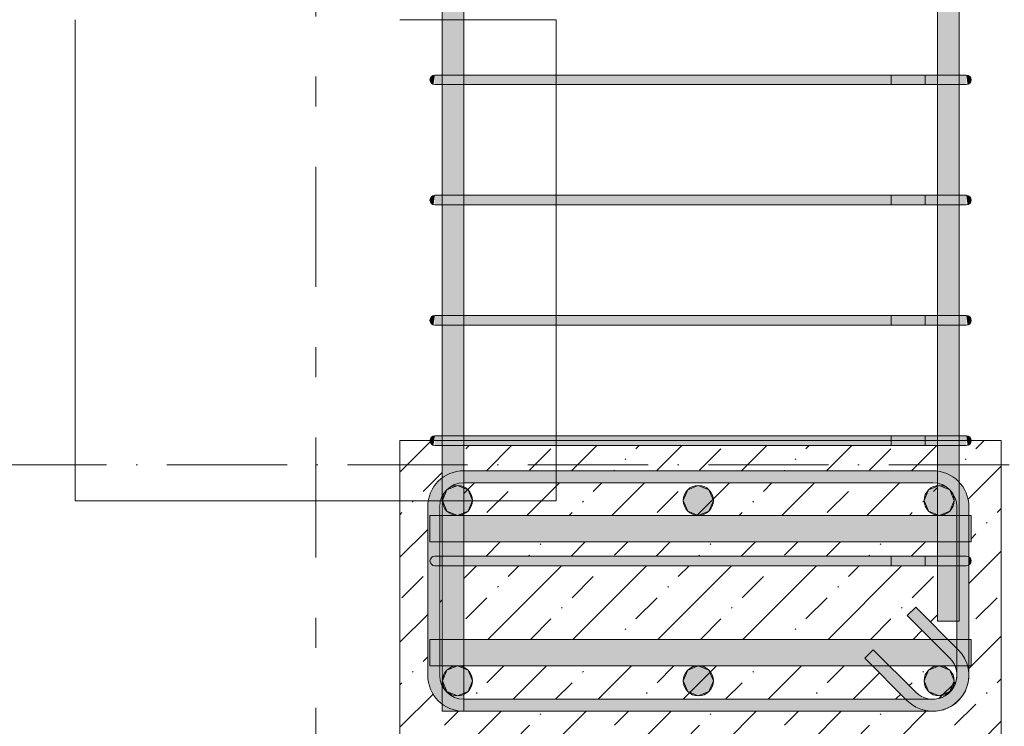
# Model space of a CAD drawing. Header units: millimetres. Extents: x -25607 to 9385, y 1894 to 10168.
# Tile 70 of 181: x -6216 to -5397, y 5782 to 6370. Entities that reach past the tile are written whole.
import ezdxf

# ---------------------------------------------------------------- set-up
doc = ezdxf.new("R2010")
doc.units = ezdxf.units.MM
doc.linetypes.add('Čerchovaná', pattern=[150, 100, -25, 0, -25])
doc.linetypes.add('Čára osnovy', pattern=[225, 100, -50, 25, -50])
for name, color, linetype, lineweight in [('A-FLOR-LEVL', 51, 'Continuous', 5), ('S-BEAM', 12, 'Continuous', 9), ('S-GRID', 1, 'Continuous', 5), ('S-RBAR', 171, 'Continuous', 5)]:
    doc.layers.add(name, color=color, linetype=linetype, lineweight=lineweight)

msp = doc.modelspace()

# ---------------------------------------------------------------- hatches: boundary and pattern name
at = {"layer": 'S-BEAM', "lineweight": 5}
h = msp.add_hatch(dxfattribs=at)
h.set_pattern_fill('FP_1', color=256, style=0, pattern_type=2)
h.set_pattern_definition([(45, (-15090.743, 5500.453), (-35.35534, 35.35534), []), (45, (-15055.39, 5500.453), (-17.67767, 53.033), [25, -12.5, 0.8382, -11.662])])
h.paths.add_polyline_path([(-5900, 5770), (-5400, 5770), (-5400, 6020), (-5425, 6020), (-5425.54, 6018), (-5427, 6016.54), (-5427.96, 6016.14), (-5428.47, 6020), (-5429, 6020), (-5429, 6016), (-5435.05, 6016), (-5435.05, 5985.43), (-5430.53, 5979.14), (-5427.89, 5972.76), (-5426.86, 5965), (-5426.86, 5957.8), (-5425, 5957.59), (-5425, 5935.8), (-5426.86, 5935.8), (-5426.86, 5923.33), (-5425.54, 5922), (-5425, 5920), (-5425.54, 5918), (-5426.86, 5916.54), (-5426.86, 5854.8), (-5425, 5854.8), (-5425, 5832.8), (-5426.86, 5832.76), (-5426.86, 5825), (-5427.89, 5817.24), (-5430.88, 5810), (-5435.65, 5803.79), (-5442.72, 5798.66), (-5449.1, 5796.02), (-5456.86, 5795), (-5864.95, 5795), (-5864.95, 5801.39), (-5868.72, 5804.63), (-5873.2, 5810.86), (-5875.84, 5817.24), (-5876.86, 5825), (-5876.86, 5965), (-5875.84, 5972.76), (-5872.84, 5980), (-5868.08, 5986.21), (-5864.95, 5988.61), (-5865.14, 6016), (-5871, 6016.14), (-5871, 6020), (-5871.53, 6020), (-5872.04, 6016.14), (-5873, 6016.54), (-5874.46, 6018), (-5875, 6020), (-5900, 6020), (-5900, 5804.63)])
h.paths.add_polyline_path([(-5846.86, 5805), (-5479.29, 5805), (-5507.09, 5832.8), (-5846.95, 5832.8), (-5846.95, 5805.01)])
h.paths.add_polyline_path([(-5456.86, 5805), (-5451.69, 5805.68), (-5446.86, 5807.68), (-5442.72, 5810.86), (-5439.54, 5815), (-5437.54, 5819.82), (-5436.86, 5825), (-5437.54, 5830.18), (-5438.63, 5832.8), (-5492.95, 5832.8), (-5471.01, 5810.86), (-5466.86, 5807.68), (-5462.04, 5805.68)])
h.paths.add_polyline_path([(-5864.95, 5816.85), (-5864.95, 5832.8), (-5866.86, 5832.8), (-5866.86, 5825), (-5866.18, 5819.82), (-5865.11, 5817.24)])
h.paths.add_polyline_path([(-5444.24, 5854.8), (-5436.86, 5854.8), (-5436.86, 5870), (-5453.05, 5870), (-5453.05, 5916), (-5846.95, 5916), (-5846.95, 5854.8), (-5458.38, 5854.8), (-5478.08, 5874.5), (-5471.01, 5881.57), (-5445.56, 5856.13)])
h.paths.add_polyline_path([(-5866.86, 5854.8), (-5864.95, 5854.8), (-5865.14, 5916), (-5866.86, 5916), (-5866.86, 5865.81)])
h.paths.add_polyline_path([(-5459.9, 5924), (-5453.05, 5924), (-5453.05, 5935.8), (-5846.95, 5935.8), (-5846.95, 5924), (-5463.14, 5924)])
h.paths.add_polyline_path([(-5864.95, 5924), (-5864.95, 5935.8), (-5866.86, 5935.8), (-5866.86, 5924), (-5865.14, 5924)])
h.paths.add_polyline_path([(-5866.18, 5957.8), (-5864.95, 5957.8), (-5865.11, 5972.76), (-5866.18, 5970.18), (-5866.86, 5965), (-5866.86, 5957.8)])
h.paths.add_polyline_path([(-5831.36, 5957.8), (-5453.05, 5957.8), (-5453.05, 5984.5), (-5456.86, 5985), (-5846.95, 5984.99), (-5846.86, 5957.8)])
h.paths.add_polyline_path([(-5453.05, 5994.5), (-5453.05, 6016), (-5846.95, 6016), (-5846.86, 5995), (-5456.86, 5995)])
at = {"layer": 'S-RBAR'}
h = msp.add_hatch(color=7, dxfattribs=at)
h.paths.add_polyline_path([(-5852.04, 5795), (-5846.95, 5795.01), (-5854.63, 5796.02), (-5861.86, 5799.02), (-5864.95, 5801.39), (-5864.95, 5795), (-5854.63, 5795)])
h.paths.add_polyline_path([(-5846.95, 5805.01), (-5846.95, 5916), (-5864.95, 5916), (-5864.95, 5816.85), (-5864.18, 5815), (-5861.01, 5810.86), (-5856.86, 5807.68), (-5852.04, 5805.68)])
h.paths.add_polyline_path([(-5864.95, 5924), (-5846.95, 5924), (-5846.95, 5984.99), (-5852.04, 5984.32), (-5856.86, 5982.32), (-5861.01, 5979.14), (-5864.18, 5975), (-5864.95, 5973.15), (-5864.95, 5926.99)])
h.paths.add_polyline_path([(-5864.95, 5988.61), (-5861.01, 5991.34), (-5854.63, 5993.98), (-5846.95, 5995), (-5846.95, 6016), (-5864.95, 6016), (-5864.95, 5990.98)])
h.paths.add_polyline_path([(-5846.95, 6024), (-5846.95, 6116), (-5864.95, 6116), (-5864.95, 6024), (-5851, 6024)])
h.paths.add_polyline_path([(-5858.65, 6124), (-5846.95, 6124), (-5846.95, 6216), (-5864.95, 6216), (-5864.95, 6124), (-5861.9, 6124)])
h.paths.add_polyline_path([(-5864.95, 6224), (-5846.95, 6224), (-5846.95, 6316), (-5864.95, 6316), (-5864.95, 6232.91)])
h.paths.add_polyline_path([(-5864.95, 6324), (-5846.95, 6324), (-5846.95, 6416), (-5864.95, 6416), (-5864.95, 6355.28)])
h.paths.add_polyline_path([(-5846.95, 6424), (-5846.95, 6516), (-5864.95, 6516), (-5864.95, 6424), (-5851, 6424)])
h.paths.add_polyline_path([(-5864.95, 6524), (-5846.95, 6524), (-5846.95, 6616), (-5864.95, 6616), (-5864.95, 6538.83)])
h.paths.add_polyline_path([(-5864.95, 6624), (-5846.95, 6624), (-5846.95, 6716), (-5864.95, 6716), (-5864.95, 6661.2)])
h.paths.add_polyline_path([(-5846.95, 6724), (-5846.95, 6816), (-5864.95, 6816), (-5864.95, 6724), (-5851, 6724)])
h.paths.add_polyline_path([(-5864.95, 6824), (-5846.95, 6824), (-5846.95, 6916), (-5864.95, 6916), (-5864.95, 6844.75)])
h.paths.add_polyline_path([(-5864.95, 6924), (-5846.95, 6924), (-5846.95, 7016), (-5864.95, 7016), (-5864.95, 6967.11)])
h.paths.add_polyline_path([(-5864.95, 7024), (-5846.95, 7024), (-5846.95, 7116), (-5864.95, 7116), (-5864.95, 7028.3)])
h.paths.add_polyline_path([(-5864.95, 7124), (-5846.95, 7124), (-5846.95, 7216), (-5864.95, 7216), (-5864.95, 7150.67)])
h.paths.add_polyline_path([(-5864.95, 7224), (-5846.95, 7224), (-5846.95, 7316), (-5864.95, 7316), (-5864.95, 7273.03)])
h.paths.add_polyline_path([(-5864.95, 7324), (-5846.95, 7324), (-5846.95, 7416), (-5864.95, 7416), (-5864.95, 7334.22)])
h.paths.add_polyline_path([(-5864.95, 7424), (-5846.95, 7424), (-5846.95, 7516), (-5864.95, 7516), (-5864.95, 7456.58)])
h.paths.add_polyline_path([(-5846.95, 7524), (-5846.95, 7616), (-5864.95, 7616), (-5864.95, 7524), (-5851, 7524)])
h.paths.add_polyline_path([(-5864.95, 7624), (-5846.95, 7624), (-5846.95, 7716), (-5864.95, 7716), (-5864.95, 7640.13)])
h.paths.add_polyline_path([(-5864.95, 7724), (-5846.95, 7724), (-5846.95, 7816), (-5864.95, 7816), (-5864.95, 7762.5)])
h.paths.add_polyline_path([(-5846.95, 7824), (-5846.95, 7916), (-5864.95, 7916), (-5864.95, 7824), (-5851, 7824)])
h.paths.add_polyline_path([(-5864.95, 7924), (-5846.95, 7924), (-5846.95, 8016), (-5864.95, 8016), (-5864.95, 7946.05)])
h.paths.add_polyline_path([(-5858.65, 8024), (-5846.95, 8024), (-5846.95, 8116), (-5864.95, 8116), (-5864.95, 8024), (-5861.9, 8024)])
h.paths.add_polyline_path([(-5864.95, 8124), (-5846.95, 8124), (-5846.95, 8216), (-5864.95, 8216), (-5864.95, 8129.6)])
h.paths.add_polyline_path([(-5864.95, 8224), (-5846.95, 8224), (-5846.95, 8316), (-5864.95, 8316), (-5864.95, 8251.97)])
h.paths.add_polyline_path([(-5864.95, 8324), (-5846.95, 8324), (-5846.95, 8416), (-5864.95, 8416), (-5864.95, 8374.34)])
h.paths.add_polyline_path([(-5864.95, 8424), (-5846.95, 8424), (-5846.95, 8516), (-5864.95, 8516), (-5864.95, 8435.52)])
h.paths.add_polyline_path([(-5864.95, 8524), (-5846.95, 8524), (-5846.95, 8616), (-5864.95, 8616), (-5864.95, 8557.89)])
h.paths.add_polyline_path([(-5846.95, 8624), (-5846.95, 8660), (-5864.95, 8660), (-5864.95, 8624), (-5851, 8624)])
h = msp.add_hatch(color=7, dxfattribs=at)
h.paths.add_polyline_path([(-5436.86, 5870), (-5436.86, 5916), (-5453.05, 5916), (-5453.05, 5870), (-5445.56, 5870)])
h.paths.add_polyline_path([(-5436.86, 5924), (-5436.86, 5965), (-5437.54, 5970.18), (-5439.54, 5975), (-5442.72, 5979.14), (-5446.86, 5982.32), (-5451.69, 5984.32), (-5453.05, 5984.32), (-5453.05, 5924), (-5438.1, 5924)])
h.paths.add_polyline_path([(-5435.05, 5985.43), (-5435.05, 6016), (-5453.05, 6016), (-5453.05, 5994.5), (-5449, 5993.94), (-5441.86, 5990.98), (-5435.65, 5986.21)])
h.paths.add_polyline_path([(-5453.05, 6024), (-5435.05, 6024), (-5435.05, 6116), (-5453.05, 6116), (-5453.05, 6049.36)])
h.paths.add_polyline_path([(-5435.05, 6124), (-5435.05, 6216), (-5453.05, 6216), (-5453.05, 6124), (-5438.1, 6124)])
h.paths.add_polyline_path([(-5435.05, 6224), (-5435.05, 6316), (-5453.05, 6316), (-5453.05, 6224), (-5438.1, 6224)])
h.paths.add_polyline_path([(-5445.17, 6324), (-5435.05, 6324), (-5435.05, 6416), (-5453.05, 6416), (-5453.05, 6324), (-5445.56, 6324)])
h.paths.add_polyline_path([(-5445.17, 6424), (-5435.05, 6424), (-5435.05, 6516), (-5453.05, 6516), (-5453.05, 6424), (-5445.56, 6424)])
h.paths.add_polyline_path([(-5435.05, 6524), (-5435.05, 6616), (-5453.05, 6616), (-5453.05, 6524), (-5438.1, 6524)])
h.paths.add_polyline_path([(-5435.05, 6624), (-5435.05, 6716), (-5453.05, 6716), (-5453.05, 6624), (-5438.1, 6624)])
h.paths.add_polyline_path([(-5449, 6724), (-5435.05, 6724), (-5435.05, 6816), (-5453.05, 6816), (-5453.05, 6724)])
h.paths.add_polyline_path([(-5438.1, 6824), (-5435.05, 6824), (-5435.05, 6916), (-5453.05, 6916), (-5453.05, 6824), (-5441.35, 6824)])
h.paths.add_polyline_path([(-5445.56, 6924), (-5435.05, 6924), (-5435.05, 7016), (-5453.05, 7016), (-5453.05, 6924), (-5449, 6924)])
h.paths.add_polyline_path([(-5435.05, 7024), (-5435.05, 7116), (-5453.05, 7116), (-5453.05, 7024), (-5438.1, 7024)])
h.paths.add_polyline_path([(-5435.05, 7124), (-5435.05, 7216), (-5453.05, 7216), (-5453.05, 7124), (-5438.1, 7124)])
h.paths.add_polyline_path([(-5453.05, 7224), (-5435.05, 7224), (-5435.05, 7316), (-5453.05, 7316), (-5453.05, 7273.03)])
h.paths.add_polyline_path([(-5435.05, 7324), (-5435.05, 7416), (-5453.05, 7416), (-5453.05, 7324), (-5438.1, 7324)])
h.paths.add_polyline_path([(-5445.17, 7424), (-5435.05, 7424), (-5435.05, 7516), (-5453.05, 7516), (-5453.05, 7424), (-5445.56, 7424)])
h.paths.add_polyline_path([(-5438.1, 7524), (-5435.05, 7524), (-5435.05, 7616), (-5453.05, 7616), (-5453.05, 7524), (-5441.35, 7524)])
h.paths.add_polyline_path([(-5438.1, 7624), (-5435.05, 7624), (-5435.05, 7716), (-5453.05, 7716), (-5453.05, 7624), (-5441.35, 7624)])
h.paths.add_polyline_path([(-5438.1, 7724), (-5435.05, 7724), (-5435.05, 7816), (-5453.05, 7816), (-5453.05, 7724), (-5441.35, 7724)])
h.paths.add_polyline_path([(-5453.05, 7824), (-5435.05, 7824), (-5435.05, 7916), (-5453.05, 7916), (-5453.05, 7884.87)])
h.paths.add_polyline_path([(-5435.05, 7924), (-5435.05, 8016), (-5453.05, 8016), (-5453.05, 7924), (-5438.1, 7924)])
h.paths.add_polyline_path([(-5445.56, 8024), (-5435.05, 8024), (-5435.05, 8116), (-5453.05, 8116), (-5453.05, 8024), (-5449, 8024)])
h.paths.add_polyline_path([(-5435.05, 8124), (-5435.05, 8216), (-5453.05, 8216), (-5453.05, 8124), (-5438.1, 8124)])
h.paths.add_polyline_path([(-5449, 8224), (-5435.05, 8224), (-5435.05, 8316), (-5453.05, 8316), (-5453.05, 8224)])
h.paths.add_polyline_path([(-5435.05, 8324), (-5435.05, 8416), (-5453.05, 8416), (-5453.05, 8324), (-5438.1, 8324)])
h.paths.add_polyline_path([(-5435.05, 8424), (-5435.05, 8516), (-5453.05, 8516), (-5453.05, 8424), (-5438.1, 8424)])
h.paths.add_polyline_path([(-5441.35, 8524), (-5435.05, 8524), (-5435.05, 8616), (-5453.05, 8616), (-5453.05, 8524), (-5445.17, 8524)])
h.paths.add_polyline_path([(-5438.1, 8624), (-5435.05, 8624), (-5435.05, 8660), (-5453.05, 8660), (-5453.05, 8624), (-5441.35, 8624)])
for color, points in [(7, [(-5872.04, 6316.14), (-5871, 6324), (-5873, 6323.46), (-5874.46, 6322), (-5875, 6320), (-5874.46, 6318), (-5873, 6316.54)]), (7, [(-5858.65, 6316), (-5851, 6316), (-5851, 6324), (-5871, 6324), (-5871, 6316), (-5861.9, 6316)]), (7, [(-5851, 6316), (-5449, 6316), (-5449, 6324), (-5851, 6324)]), (7, [(-5430.52, 6316), (-5429, 6316.14), (-5429, 6324), (-5449, 6324), (-5449, 6316), (-5432.69, 6316)]), (7, [(-5427.96, 6316.14), (-5427, 6316.54), (-5425.54, 6318), (-5425, 6320), (-5425.54, 6322), (-5427, 6323.46), (-5429, 6324), (-5428.34, 6318.96)]), (7, [(-5872.04, 6216.14), (-5871, 6224), (-5873, 6223.46), (-5874.46, 6222), (-5875, 6220), (-5874.46, 6218), (-5873, 6216.54)]), (7, [(-5858.65, 6216), (-5851, 6216), (-5851, 6224), (-5871, 6224), (-5871, 6216), (-5861.9, 6216)]), (7, [(-5851, 6216), (-5449, 6216), (-5449, 6224), (-5851, 6224)]), (7, [(-5430.52, 6216), (-5429, 6216.14), (-5429, 6224), (-5449, 6224), (-5449, 6216), (-5432.69, 6216)]), (7, [(-5427.96, 6216.14), (-5427, 6216.54), (-5425.54, 6218), (-5425, 6220), (-5425.54, 6222), (-5427, 6223.46), (-5429, 6224), (-5428.34, 6218.96)]), (7, [(-5872.04, 6116.14), (-5871, 6124), (-5873, 6123.46), (-5874.46, 6122), (-5875, 6120), (-5874.46, 6118), (-5873, 6116.54)]), (7, [(-5861.9, 6116), (-5851, 6116), (-5851, 6124), (-5871, 6124), (-5871, 6116), (-5865.14, 6116)]), (7, [(-5851, 6116), (-5449, 6116), (-5449, 6124), (-5851, 6124)]), (7, [(-5432.69, 6116), (-5429, 6116.14), (-5429, 6124), (-5449, 6124), (-5449, 6116), (-5434.86, 6116)]), (7, [(-5427.96, 6116.14), (-5427, 6116.54), (-5425.54, 6118), (-5425, 6120), (-5425.54, 6122), (-5427, 6123.46), (-5429, 6124), (-5428.34, 6118.96)]), (7, [(-5872.04, 6016.14), (-5871, 6024), (-5873, 6023.46), (-5874.46, 6022), (-5875, 6020), (-5874.46, 6018), (-5873, 6016.54)]), (7, [(-5869.94, 6016), (-5851, 6016), (-5851, 6024), (-5871, 6024), (-5871, 6016), (-5870.24, 6016)]), (7, [(-5851, 6016), (-5449, 6016), (-5449, 6024), (-5851, 6024), (-5851, 6018.77)]), (7, [(-5429.83, 6016), (-5429, 6016.14), (-5429, 6024), (-5449, 6024), (-5449, 6016), (-5430.52, 6016)]), (7, [(-5427.96, 6016.14), (-5427, 6016.54), (-5425.54, 6018), (-5425, 6020), (-5425.54, 6022), (-5427, 6023.46), (-5429, 6024), (-5428.31, 6018.77)]), (7, [(-5869.94, 5965), (-5866.86, 5965), (-5866.18, 5970.18), (-5864.18, 5975), (-5861.01, 5979.14), (-5856.86, 5982.32), (-5852.04, 5984.32), (-5846.86, 5985), (-5846.86, 5995), (-5854.63, 5993.98), (-5861.86, 5990.98), (-5868.08, 5986.21), (-5873.2, 5979.14), (-5875.84, 5972.76), (-5876.86, 5965), (-5872.84, 5965)]), (7, [(-5522.72, 5985), (-5456.86, 5985), (-5456.86, 5995), (-5846.86, 5995), (-5846.86, 5985), (-5831.36, 5985)]), (7, [(-5427.89, 5965), (-5426.86, 5965), (-5427.89, 5972.76), (-5430.88, 5980), (-5435.65, 5986.21), (-5442.72, 5991.34), (-5449.1, 5993.98), (-5456.86, 5995), (-5456.86, 5985), (-5451.69, 5984.32), (-5446.86, 5982.32), (-5442.72, 5979.14), (-5439.54, 5975), (-5437.54, 5970.18), (-5436.86, 5965), (-5430.88, 5965)]), (256, [(-5852.17, 5957.8), (-5843.33, 5961.46), (-5839.67, 5970.3), (-5843.33, 5979.14), (-5852.17, 5982.8), (-5861.01, 5979.14), (-5864.67, 5970.3), (-5861.01, 5961.46)]), (256, [(-5651.86, 5957.8), (-5643.02, 5961.46), (-5639.36, 5970.3), (-5643.02, 5979.14), (-5651.86, 5982.8), (-5660.7, 5979.14), (-5664.36, 5970.3), (-5660.7, 5961.46)]), (256, [(-5451.56, 5957.8), (-5442.72, 5961.46), (-5439.06, 5970.3), (-5442.72, 5979.14), (-5451.56, 5982.8), (-5460.4, 5979.14), (-5464.06, 5970.3), (-5460.4, 5961.46)]), (7, [(-5875.84, 5825), (-5866.86, 5825), (-5866.86, 5965), (-5876.86, 5965), (-5876.86, 5825)]), (7, [(-5426.86, 5825), (-5426.86, 5965), (-5436.86, 5965), (-5436.86, 5825)]), (7, [(-5861.9, 5916), (-5851, 5916), (-5851, 5924), (-5866.86, 5924), (-5866.86, 5916), (-5865.14, 5916)]), (7, [(-5851, 5916), (-5449, 5916), (-5449, 5924), (-5851, 5924)]), (7, [(-5436.86, 5916), (-5436.86, 5924), (-5449, 5924), (-5449, 5916), (-5438.1, 5916)]), (7, [(-5426.86, 5916.67), (-5425.54, 5918), (-5425, 5920), (-5425.54, 5922), (-5426.86, 5923.29), (-5426.86, 5916.71)]), (7, [(-5442.72, 5839.14), (-5436.86, 5845), (-5436.86, 5847.43), (-5471.01, 5881.57), (-5478.08, 5874.5), (-5445.56, 5841.98)]), (7, [(-5478.08, 5803.79), (-5471.01, 5810.86), (-5506.36, 5846.21), (-5513.43, 5839.14), (-5478.92, 5804.63)]), (7, [(-5436.86, 5825), (-5436.86, 5845), (-5442.72, 5839.14), (-5439.54, 5835), (-5437.54, 5830.18)]), (256, [(-5852.17, 5807.8), (-5843.33, 5811.46), (-5839.67, 5820.3), (-5843.33, 5829.14), (-5852.17, 5832.8), (-5861.01, 5829.14), (-5864.67, 5820.3), (-5861.01, 5811.46)]), (256, [(-5651.86, 5807.8), (-5643.02, 5811.46), (-5639.36, 5820.3), (-5643.02, 5829.14), (-5651.86, 5832.8), (-5660.7, 5829.14), (-5664.36, 5820.3), (-5660.7, 5811.46)]), (256, [(-5451.56, 5807.8), (-5442.72, 5811.46), (-5439.06, 5820.3), (-5442.72, 5829.14), (-5451.56, 5832.8), (-5460.4, 5829.14), (-5464.06, 5820.3), (-5460.4, 5811.46)]), (7, [(-5846.86, 5795), (-5846.86, 5805), (-5852.04, 5805.68), (-5856.86, 5807.68), (-5861.01, 5810.86), (-5864.18, 5815), (-5866.18, 5819.82), (-5866.86, 5825), (-5876.86, 5825), (-5875.84, 5817.24), (-5872.84, 5810), (-5868.08, 5803.79), (-5861.01, 5798.66), (-5854.63, 5796.02), (-5852.04, 5795.68)]), (7, [(-5456.86, 5795), (-5449.1, 5796.02), (-5441.86, 5799.02), (-5435.01, 5804.63), (-5430.88, 5810), (-5427.89, 5817.24), (-5426.86, 5825), (-5436.86, 5825), (-5437.54, 5819.82), (-5439.54, 5815), (-5442.72, 5810.86), (-5446.86, 5807.68), (-5451.69, 5805.68), (-5456.86, 5805), (-5462.04, 5805.68), (-5466.86, 5807.68), (-5471.01, 5810.86), (-5478.08, 5803.79), (-5471.01, 5798.66), (-5464.63, 5796.02), (-5462.04, 5795.68)]), (7, [(-5846.86, 5795), (-5456.86, 5795), (-5464.63, 5796.02), (-5471.86, 5799.02), (-5479.29, 5805), (-5846.86, 5805), (-5846.86, 5804.63)])]:
    msp.add_hatch(color=color, dxfattribs=at).paths.add_polyline_path(points)
h = msp.add_hatch(color=256, dxfattribs=at)
edge = h.paths.add_edge_path()
edge.add_arc((-5852.17, 5970.3), 12.5, 0, 360)
h = msp.add_hatch(color=256, dxfattribs=at)
edge = h.paths.add_edge_path()
edge.add_arc((-5651.86, 5970.3), 12.5, 0, 360)
h = msp.add_hatch(color=256, dxfattribs=at)
edge = h.paths.add_edge_path()
edge.add_arc((-5451.56, 5970.3), 12.5, 0, 360)
h = msp.add_hatch(color=7, dxfattribs=at)
h.paths.add_polyline_path([(-5425, 5935.8), (-5425, 5957.8), (-5426.86, 5957.59), (-5426.86, 5935.8)])
h.paths.add_polyline_path([(-5453.05, 5935.8), (-5453.05, 5957.8), (-5846.95, 5957.59), (-5846.95, 5935.8), (-5522.72, 5935.8)])
h.paths.add_polyline_path([(-5864.95, 5935.8), (-5864.95, 5957.8), (-5866.86, 5957.59), (-5866.86, 5935.8)])
h = msp.add_hatch(color=7, dxfattribs=at)
h.paths.add_polyline_path([(-5866.86, 5832.8), (-5864.95, 5832.8), (-5864.95, 5854.8), (-5866.86, 5854.8), (-5866.86, 5835.22)])
h.paths.add_polyline_path([(-5846.95, 5832.8), (-5507.09, 5832.8), (-5513.43, 5839.14), (-5506.36, 5846.21), (-5492.95, 5832.8), (-5438.63, 5832.8), (-5439.71, 5835.22), (-5443.58, 5840), (-5458.38, 5854.8), (-5846.95, 5854.8), (-5846.95, 5835.22)])
h.paths.add_polyline_path([(-5425, 5832.8), (-5425, 5854.8), (-5426.86, 5854.8), (-5426.86, 5832.8)])
h.paths.add_polyline_path([(-5436.86, 5847.43), (-5436.86, 5854.8), (-5444.24, 5854.8)])
h = msp.add_hatch(color=256, dxfattribs=at)
edge = h.paths.add_edge_path()
edge.add_arc((-5852.17, 5820.3), 12.5, 0, 360)
h = msp.add_hatch(color=256, dxfattribs=at)
edge = h.paths.add_edge_path()
edge.add_arc((-5651.86, 5820.3), 12.5, 0, 360)
h = msp.add_hatch(color=256, dxfattribs=at)
edge = h.paths.add_edge_path()
edge.add_arc((-5451.56, 5820.3), 12.5, 0, 360)

# ---------------------------------------------------------------- linework, layer by layer
at = {"layer": 'A-FLOR-LEVL', "linetype": 'Čerchovaná'}
msp.add_line((-25606.81, 6000), (-4574.67, 6000), dxfattribs=at)
at = {"layer": 'S-BEAM'}
for p, q in [((-6170, 5970), (-6170, 6370)), ((-5900, 6370), (-5770, 6370)), ((-5770, 6370), (-5770, 5970)), ((-5400, 6020), (-5900, 6020)), ((-5770, 5970), (-6170, 5970)), ((-5900, 5870), (-5900, 5770)), ((-5400, 5770), (-5400, 5870))]:
    msp.add_line(p, q, dxfattribs=at)
at = {"layer": 'S-BEAM', "lineweight": 18}
for p, q in [((-5400, 6020), (-5900, 6020)), ((-5900, 6020), (-5900, 5770)), ((-5400, 5770), (-5400, 6020))]:
    msp.add_line(p, q, dxfattribs=at)
at = {"layer": 'S-GRID', "linetype": 'Čára osnovy', "lineweight": 9}
msp.add_line((-5970, 4797.76), (-5970, 9992.7), dxfattribs=at)
at = {"layer": 'S-RBAR'}
for p, q in [((-5864.95, 5795), (-5864.95, 8660)), ((-5864.95, 5795), (-5864.95, 8660)), ((-5846.95, 5795), (-5846.95, 8660)), ((-5846.95, 5795), (-5846.95, 8660)), ((-5453.05, 5870), (-5453.05, 8660)), ((-5453.05, 5870), (-5453.05, 8660)), ((-5435.05, 5870), (-5435.05, 8660)), ((-5435.05, 5870), (-5435.05, 8660)), ((-5851, 6324), (-5871, 6324)), ((-5851, 6324), (-5871, 6324)), ((-5449, 6324), (-5851, 6324)), ((-5851, 6324), (-5449, 6324)), ((-5463.14, 6324), (-5491.43, 6324)), ((-5491.43, 6324), (-5491.43, 6316)), ((-5463.14, 6324), (-5434.86, 6324)), ((-5463.14, 6316), (-5463.14, 6324)), ((-5429, 6324), (-5463.14, 6324)), ((-5429, 6324), (-5449, 6324)), ((-5429, 6324), (-5449, 6324)), ((-5429, 6324), (-5434.86, 6324)), ((-5851, 6316), (-5871, 6316)), ((-5851, 6316), (-5871, 6316)), ((-5449, 6316), (-5851, 6316)), ((-5851, 6316), (-5449, 6316)), ((-5463.14, 6316), (-5491.43, 6316)), ((-5463.14, 6316), (-5434.86, 6316)), ((-5429, 6316), (-5463.14, 6316)), ((-5434.86, 6316), (-5449, 6316)), ((-5429, 6316), (-5449, 6316)), ((-5429.68, 6316), (-5434.86, 6316)), ((-5429.68, 6316), (-5434.86, 6316)), ((-5851, 6224), (-5871, 6224)), ((-5851, 6224), (-5871, 6224)), ((-5449, 6224), (-5851, 6224)), ((-5851, 6224), (-5449, 6224)), ((-5463.14, 6224), (-5491.43, 6224)), ((-5491.43, 6224), (-5491.43, 6216)), ((-5463.14, 6224), (-5434.86, 6224)), ((-5463.14, 6216), (-5463.14, 6224)), ((-5429, 6224), (-5463.14, 6224)), ((-5429, 6224), (-5449, 6224)), ((-5429, 6224), (-5449, 6224)), ((-5429, 6224), (-5434.86, 6224)), ((-5851, 6216), (-5871, 6216)), ((-5851, 6216), (-5871, 6216)), ((-5449, 6216), (-5851, 6216)), ((-5851, 6216), (-5449, 6216)), ((-5463.14, 6216), (-5491.43, 6216)), ((-5463.14, 6216), (-5434.86, 6216)), ((-5429, 6216), (-5463.14, 6216)), ((-5434.86, 6216), (-5449, 6216)), ((-5429, 6216), (-5449, 6216)), ((-5429.68, 6216), (-5434.86, 6216)), ((-5429.68, 6216), (-5434.86, 6216)), ((-5851, 6124), (-5871, 6124)), ((-5851, 6124), (-5871, 6124)), ((-5449, 6124), (-5851, 6124)), ((-5851, 6124), (-5449, 6124)), ((-5463.14, 6124), (-5491.43, 6124)), ((-5491.43, 6124), (-5491.43, 6116)), ((-5463.14, 6124), (-5434.86, 6124)), ((-5463.14, 6116), (-5463.14, 6124)), ((-5429, 6124), (-5463.14, 6124)), ((-5429, 6124), (-5449, 6124)), ((-5429, 6124), (-5449, 6124)), ((-5429, 6124), (-5434.86, 6124)), ((-5851, 6116), (-5871, 6116)), ((-5851, 6116), (-5871, 6116)), ((-5449, 6116), (-5851, 6116)), ((-5851, 6116), (-5449, 6116)), ((-5463.14, 6116), (-5491.43, 6116)), ((-5463.14, 6116), (-5434.86, 6116)), ((-5429, 6116), (-5463.14, 6116)), ((-5434.86, 6116), (-5449, 6116)), ((-5429, 6116), (-5449, 6116)), ((-5429.68, 6116), (-5434.86, 6116)), ((-5429.68, 6116), (-5434.86, 6116)), ((-5851, 6024), (-5871, 6024)), ((-5851, 6024), (-5871, 6024)), ((-5449, 6024), (-5851, 6024)), ((-5851, 6024), (-5449, 6024)), ((-5463.14, 6024), (-5491.43, 6024)), ((-5491.43, 6024), (-5491.43, 6016)), ((-5463.14, 6024), (-5434.86, 6024)), ((-5463.14, 6016), (-5463.14, 6024)), ((-5429, 6024), (-5463.14, 6024)), ((-5429, 6024), (-5449, 6024)), ((-5429, 6024), (-5449, 6024)), ((-5429, 6024), (-5434.86, 6024)), ((-5851, 6016), (-5871, 6016)), ((-5851, 6016), (-5871, 6016)), ((-5449, 6016), (-5851, 6016)), ((-5851, 6016), (-5449, 6016)), ((-5463.14, 6016), (-5491.43, 6016)), ((-5463.14, 6016), (-5434.86, 6016)), ((-5429, 6016), (-5463.14, 6016)), ((-5434.86, 6016), (-5449, 6016)), ((-5429, 6016), (-5449, 6016)), ((-5429.68, 6016), (-5434.86, 6016)), ((-5429.68, 6016), (-5434.86, 6016)), ((-5846.86, 5995), (-5456.86, 5995)), ((-5846.86, 5995), (-5456.86, 5995)), ((-5846.86, 5995), (-5456.86, 5995)), ((-5846.86, 5995), (-5456.86, 5995)), ((-5846.86, 5995), (-5456.86, 5995)), ((-5846.86, 5995), (-5456.86, 5995)), ((-5846.86, 5995), (-5456.86, 5995)), ((-5861.01, 5979.14), (-5864.67, 5970.3)), ((-5852.17, 5982.8), (-5861.01, 5979.14)), ((-5843.33, 5979.14), (-5852.17, 5982.8)), ((-5846.86, 5985), (-5456.86, 5985)), ((-5846.86, 5985), (-5456.86, 5985)), ((-5846.86, 5985), (-5456.86, 5985)), ((-5846.86, 5985), (-5456.86, 5985)), ((-5846.86, 5985), (-5456.86, 5985)), ((-5846.86, 5985), (-5456.86, 5985)), ((-5846.86, 5985), (-5456.86, 5985)), ((-5839.67, 5970.3), (-5843.33, 5979.14)), ((-5660.7, 5979.14), (-5664.36, 5970.3)), ((-5651.86, 5982.8), (-5660.7, 5979.14)), ((-5643.02, 5979.14), (-5651.86, 5982.8)), ((-5639.36, 5970.3), (-5643.02, 5979.14)), ((-5460.4, 5979.14), (-5464.06, 5970.3)), ((-5451.56, 5982.8), (-5460.4, 5979.14)), ((-5442.72, 5979.14), (-5451.56, 5982.8)), ((-5439.06, 5970.3), (-5442.72, 5979.14)), ((-5864.67, 5970.3), (-5861.01, 5961.46)), ((-5843.33, 5961.46), (-5839.67, 5970.3)), ((-5664.36, 5970.3), (-5660.7, 5961.46)), ((-5643.02, 5961.46), (-5639.36, 5970.3)), ((-5464.06, 5970.3), (-5460.4, 5961.46)), ((-5442.72, 5961.46), (-5439.06, 5970.3)), ((-5876.86, 5825), (-5876.86, 5965)), ((-5876.86, 5825), (-5876.86, 5965)), ((-5876.86, 5825), (-5876.86, 5965)), ((-5876.86, 5825), (-5876.86, 5965)), ((-5876.86, 5825), (-5876.86, 5965)), ((-5876.86, 5825), (-5876.86, 5965)), ((-5876.86, 5825), (-5876.86, 5965)), ((-5866.86, 5825), (-5866.86, 5965)), ((-5866.86, 5825), (-5866.86, 5965)), ((-5866.86, 5825), (-5866.86, 5965)), ((-5866.86, 5825), (-5866.86, 5965)), ((-5866.86, 5825), (-5866.86, 5965)), ((-5866.86, 5825), (-5866.86, 5965)), ((-5866.86, 5825), (-5866.86, 5965)), ((-5861.01, 5961.46), (-5852.17, 5957.8)), ((-5852.17, 5957.8), (-5843.33, 5961.46)), ((-5660.7, 5961.46), (-5651.86, 5957.8)), ((-5651.86, 5957.8), (-5643.02, 5961.46)), ((-5460.4, 5961.46), (-5451.56, 5957.8)), ((-5451.56, 5957.8), (-5442.72, 5961.46)), ((-5436.86, 5965), (-5436.86, 5825)), ((-5436.86, 5965), (-5436.86, 5825)), ((-5436.86, 5965), (-5436.86, 5825)), ((-5436.86, 5965), (-5436.86, 5825)), ((-5436.86, 5965), (-5436.86, 5825)), ((-5436.86, 5965), (-5436.86, 5825)), ((-5436.86, 5965), (-5436.86, 5825)), ((-5426.86, 5965), (-5426.86, 5825)), ((-5426.86, 5965), (-5426.86, 5825)), ((-5426.86, 5965), (-5426.86, 5825)), ((-5426.86, 5965), (-5426.86, 5825)), ((-5426.86, 5965), (-5426.86, 5825)), ((-5426.86, 5965), (-5426.86, 5825)), ((-5426.86, 5965), (-5426.86, 5825)), ((-5425, 5957.8), (-5875, 5957.8)), ((-5875, 5957.8), (-5875, 5935.8)), ((-5425, 5957.8), (-5875, 5957.8)), ((-5875, 5957.8), (-5875, 5935.8)), ((-5425, 5957.8), (-5425, 5935.8)), ((-5425, 5957.8), (-5425, 5935.8)), ((-5425, 5935.8), (-5875, 5935.8)), ((-5425, 5935.8), (-5875, 5935.8)), ((-5851, 5924), (-5871, 5924)), ((-5851, 5924), (-5871, 5924)), ((-5449, 5924), (-5851, 5924)), ((-5851, 5924), (-5449, 5924)), ((-5463.14, 5924), (-5491.43, 5924)), ((-5491.43, 5924), (-5491.43, 5916)), ((-5463.14, 5924), (-5434.86, 5924)), ((-5463.14, 5916), (-5463.14, 5924)), ((-5429, 5924), (-5463.14, 5924)), ((-5429, 5924), (-5449, 5924)), ((-5429, 5924), (-5449, 5924)), ((-5429, 5924), (-5434.86, 5924)), ((-5851, 5916), (-5871, 5916)), ((-5851, 5916), (-5871, 5916)), ((-5449, 5916), (-5851, 5916)), ((-5851, 5916), (-5449, 5916)), ((-5463.14, 5916), (-5491.43, 5916)), ((-5463.14, 5916), (-5434.86, 5916)), ((-5429, 5916), (-5463.14, 5916)), ((-5434.86, 5916), (-5449, 5916)), ((-5429, 5916), (-5449, 5916)), ((-5429.68, 5916), (-5434.86, 5916)), ((-5429.68, 5916), (-5434.86, 5916)), ((-5478.08, 5874.5), (-5471.01, 5881.57)), ((-5478.08, 5874.5), (-5471.01, 5881.57)), ((-5478.08, 5874.5), (-5471.01, 5881.57)), ((-5478.08, 5874.5), (-5471.01, 5881.57)), ((-5478.08, 5874.5), (-5471.01, 5881.57)), ((-5478.08, 5874.5), (-5471.01, 5881.57)), ((-5478.08, 5874.5), (-5471.01, 5881.57)), ((-5471.01, 5881.57), (-5435.65, 5846.21)), ((-5471.01, 5881.57), (-5435.65, 5846.21)), ((-5471.01, 5881.57), (-5435.65, 5846.21)), ((-5471.01, 5881.57), (-5435.65, 5846.21)), ((-5471.01, 5881.57), (-5435.65, 5846.21)), ((-5471.01, 5881.57), (-5435.65, 5846.21)), ((-5471.01, 5881.57), (-5435.65, 5846.21)), ((-5478.08, 5874.5), (-5442.72, 5839.14)), ((-5478.08, 5874.5), (-5442.72, 5839.14)), ((-5478.08, 5874.5), (-5442.72, 5839.14)), ((-5478.08, 5874.5), (-5442.72, 5839.14)), ((-5478.08, 5874.5), (-5442.72, 5839.14)), ((-5478.08, 5874.5), (-5442.72, 5839.14)), ((-5478.08, 5874.5), (-5442.72, 5839.14)), ((-5435.05, 5870), (-5453.05, 5870)), ((-5435.05, 5870), (-5453.05, 5870)), ((-5425, 5854.8), (-5875, 5854.8)), ((-5875, 5854.8), (-5875, 5832.8)), ((-5425, 5854.8), (-5875, 5854.8)), ((-5875, 5854.8), (-5875, 5832.8)), ((-5425, 5854.8), (-5425, 5832.8)), ((-5425, 5854.8), (-5425, 5832.8)), ((-5506.36, 5846.21), (-5513.43, 5839.14)), ((-5506.36, 5846.21), (-5513.43, 5839.14)), ((-5506.36, 5846.21), (-5513.43, 5839.14)), ((-5506.36, 5846.21), (-5513.43, 5839.14)), ((-5506.36, 5846.21), (-5513.43, 5839.14)), ((-5506.36, 5846.21), (-5513.43, 5839.14)), ((-5506.36, 5846.21), (-5513.43, 5839.14)), ((-5478.08, 5803.79), (-5513.43, 5839.14)), ((-5478.08, 5803.79), (-5513.43, 5839.14)), ((-5478.08, 5803.79), (-5513.43, 5839.14)), ((-5478.08, 5803.79), (-5513.43, 5839.14)), ((-5478.08, 5803.79), (-5513.43, 5839.14)), ((-5478.08, 5803.79), (-5513.43, 5839.14)), ((-5478.08, 5803.79), (-5513.43, 5839.14)), ((-5471.01, 5810.86), (-5506.36, 5846.21)), ((-5471.01, 5810.86), (-5506.36, 5846.21)), ((-5471.01, 5810.86), (-5506.36, 5846.21)), ((-5471.01, 5810.86), (-5506.36, 5846.21)), ((-5471.01, 5810.86), (-5506.36, 5846.21)), ((-5471.01, 5810.86), (-5506.36, 5846.21)), ((-5471.01, 5810.86), (-5506.36, 5846.21)), ((-5425, 5832.8), (-5875, 5832.8)), ((-5425, 5832.8), (-5875, 5832.8)), ((-5852.17, 5832.8), (-5861.01, 5829.14)), ((-5843.33, 5829.14), (-5852.17, 5832.8)), ((-5651.86, 5832.8), (-5660.7, 5829.14)), ((-5643.02, 5829.14), (-5651.86, 5832.8)), ((-5451.56, 5832.8), (-5460.4, 5829.14)), ((-5442.72, 5829.14), (-5451.56, 5832.8)), ((-5861.01, 5829.14), (-5864.67, 5820.3)), ((-5839.67, 5820.3), (-5843.33, 5829.14)), ((-5660.7, 5829.14), (-5664.36, 5820.3)), ((-5639.36, 5820.3), (-5643.02, 5829.14)), ((-5460.4, 5829.14), (-5464.06, 5820.3)), ((-5439.06, 5820.3), (-5442.72, 5829.14)), ((-5864.67, 5820.3), (-5861.01, 5811.46)), ((-5843.33, 5811.46), (-5839.67, 5820.3)), ((-5664.36, 5820.3), (-5660.7, 5811.46)), ((-5643.02, 5811.46), (-5639.36, 5820.3)), ((-5464.06, 5820.3), (-5460.4, 5811.46)), ((-5442.72, 5811.46), (-5439.06, 5820.3)), ((-5861.01, 5811.46), (-5852.17, 5807.8)), ((-5852.17, 5807.8), (-5843.33, 5811.46)), ((-5660.7, 5811.46), (-5651.86, 5807.8)), ((-5651.86, 5807.8), (-5643.02, 5811.46)), ((-5460.4, 5811.46), (-5451.56, 5807.8)), ((-5451.56, 5807.8), (-5442.72, 5811.46)), ((-5456.86, 5805), (-5846.86, 5805)), ((-5456.86, 5805), (-5846.86, 5805)), ((-5456.86, 5805), (-5846.86, 5805)), ((-5456.86, 5805), (-5846.86, 5805)), ((-5456.86, 5805), (-5846.86, 5805)), ((-5456.86, 5805), (-5846.86, 5805)), ((-5456.86, 5805), (-5846.86, 5805)), ((-5846.95, 5795), (-5864.95, 5795)), ((-5846.95, 5795), (-5864.95, 5795)), ((-5456.86, 5795), (-5846.86, 5795)), ((-5456.86, 5795), (-5846.86, 5795)), ((-5456.86, 5795), (-5846.86, 5795)), ((-5456.86, 5795), (-5846.86, 5795)), ((-5456.86, 5795), (-5846.86, 5795)), ((-5456.86, 5795), (-5846.86, 5795)), ((-5456.86, 5795), (-5846.86, 5795))]:
    msp.add_line(p, q, dxfattribs=at)
for centre in [(-5852.17, 5970.3), (-5651.86, 5970.3), (-5451.56, 5970.3), (-5852.17, 5820.3), (-5651.86, 5820.3), (-5451.56, 5820.3)]:
    msp.add_circle(centre, 12.5, dxfattribs=at)
for centre, radius, start, end in [((-5871, 6320), 4, 90, 270), ((-5871, 6320), 4, 90, 270), ((-5429, 6320), 4, 270, 90), ((-5429, 6320), 4, 270, 90), ((-5429, 6320), 4, 270, 90), ((-5871, 6220), 4, 90, 270), ((-5871, 6220), 4, 90, 270), ((-5429, 6220), 4, 270, 90), ((-5429, 6220), 4, 270, 90), ((-5429, 6220), 4, 270, 90), ((-5871, 6120), 4, 90, 270), ((-5871, 6120), 4, 90, 270), ((-5429, 6120), 4, 270, 90), ((-5429, 6120), 4, 270, 90), ((-5429, 6120), 4, 270, 90), ((-5871, 6020), 4, 90, 270), ((-5871, 6020), 4, 90, 270), ((-5429, 6020), 4, 270, 90), ((-5429, 6020), 4, 270, 90), ((-5429, 6020), 4, 270, 90), ((-5846.86, 5965), 30, 90, 180), ((-5846.86, 5965), 30, 90, 180), ((-5846.86, 5965), 30, 90, 180), ((-5846.86, 5965), 30, 90, 180), ((-5846.86, 5965), 30, 90, 180), ((-5846.86, 5965), 30, 90, 180), ((-5846.86, 5965), 30, 90, 180), ((-5456.86, 5965), 30, 0, 90), ((-5456.86, 5965), 30, 360, 90), ((-5456.86, 5965), 30, 360, 90), ((-5456.86, 5965), 30, 360, 90), ((-5456.86, 5965), 30, 360, 90), ((-5456.86, 5965), 30, 360, 90), ((-5456.86, 5965), 30, 360, 90), ((-5846.86, 5965), 20, 90, 180), ((-5846.86, 5965), 20, 90, 180), ((-5846.86, 5965), 20, 90, 180), ((-5846.86, 5965), 20, 90, 180), ((-5846.86, 5965), 20, 90, 180), ((-5846.86, 5965), 20, 90, 180), ((-5846.86, 5965), 20, 90, 180), ((-5456.86, 5965), 20, 0, 90), ((-5456.86, 5965), 20, 360, 90), ((-5456.86, 5965), 20, 360, 90), ((-5456.86, 5965), 20, 360, 90), ((-5456.86, 5965), 20, 360, 90), ((-5456.86, 5965), 20, 360, 90), ((-5456.86, 5965), 20, 360, 90), ((-5871, 5920), 4, 90, 270), ((-5871, 5920), 4, 90, 270), ((-5429, 5920), 4, 270, 90), ((-5429, 5920), 4, 270, 90), ((-5429, 5920), 4, 270, 90), ((-5456.86, 5825), 30, 270, 45), ((-5456.86, 5825), 30, 270, 45), ((-5456.86, 5825), 30, 270, 45), ((-5456.86, 5825), 30, 270, 45), ((-5456.86, 5825), 30, 270, 45), ((-5456.86, 5825), 30, 270, 45), ((-5456.86, 5825), 30, 270, 45), ((-5456.86, 5825), 20, 270, 45), ((-5456.86, 5825), 20, 270, 45), ((-5456.86, 5825), 20, 270, 45), ((-5456.86, 5825), 20, 270, 45), ((-5456.86, 5825), 20, 270, 45), ((-5456.86, 5825), 20, 270, 45), ((-5456.86, 5825), 20, 270, 45), ((-5846.86, 5825), 30, 180, 270), ((-5846.86, 5825), 30, 180, 270), ((-5846.86, 5825), 30, 180, 270), ((-5846.86, 5825), 30, 180, 270), ((-5846.86, 5825), 30, 180, 270), ((-5846.86, 5825), 30, 180, 270), ((-5846.86, 5825), 30, 180, 270), ((-5846.86, 5825), 20, 180, 270), ((-5846.86, 5825), 20, 180, 270), ((-5846.86, 5825), 20, 180, 270), ((-5846.86, 5825), 20, 180, 270), ((-5846.86, 5825), 20, 180, 270), ((-5846.86, 5825), 20, 180, 270), ((-5846.86, 5825), 20, 180, 270), ((-5456.86, 5825), 30, 225, 360), ((-5456.86, 5825), 30, 225, 0), ((-5456.86, 5825), 30, 225, 0), ((-5456.86, 5825), 30, 225, 0), ((-5456.86, 5825), 30, 225, 360), ((-5456.86, 5825), 30, 225, 360), ((-5456.86, 5825), 30, 225, 360), ((-5456.86, 5825), 20, 225, 360), ((-5456.86, 5825), 20, 225, 0), ((-5456.86, 5825), 20, 225, 0), ((-5456.86, 5825), 20, 225, 0), ((-5456.86, 5825), 20, 225, 360), ((-5456.86, 5825), 20, 225, 360), ((-5456.86, 5825), 20, 225, 360)]:
    msp.add_arc(centre, radius, start, end, dxfattribs=at)

doc.saveas('drawing.dxf')
